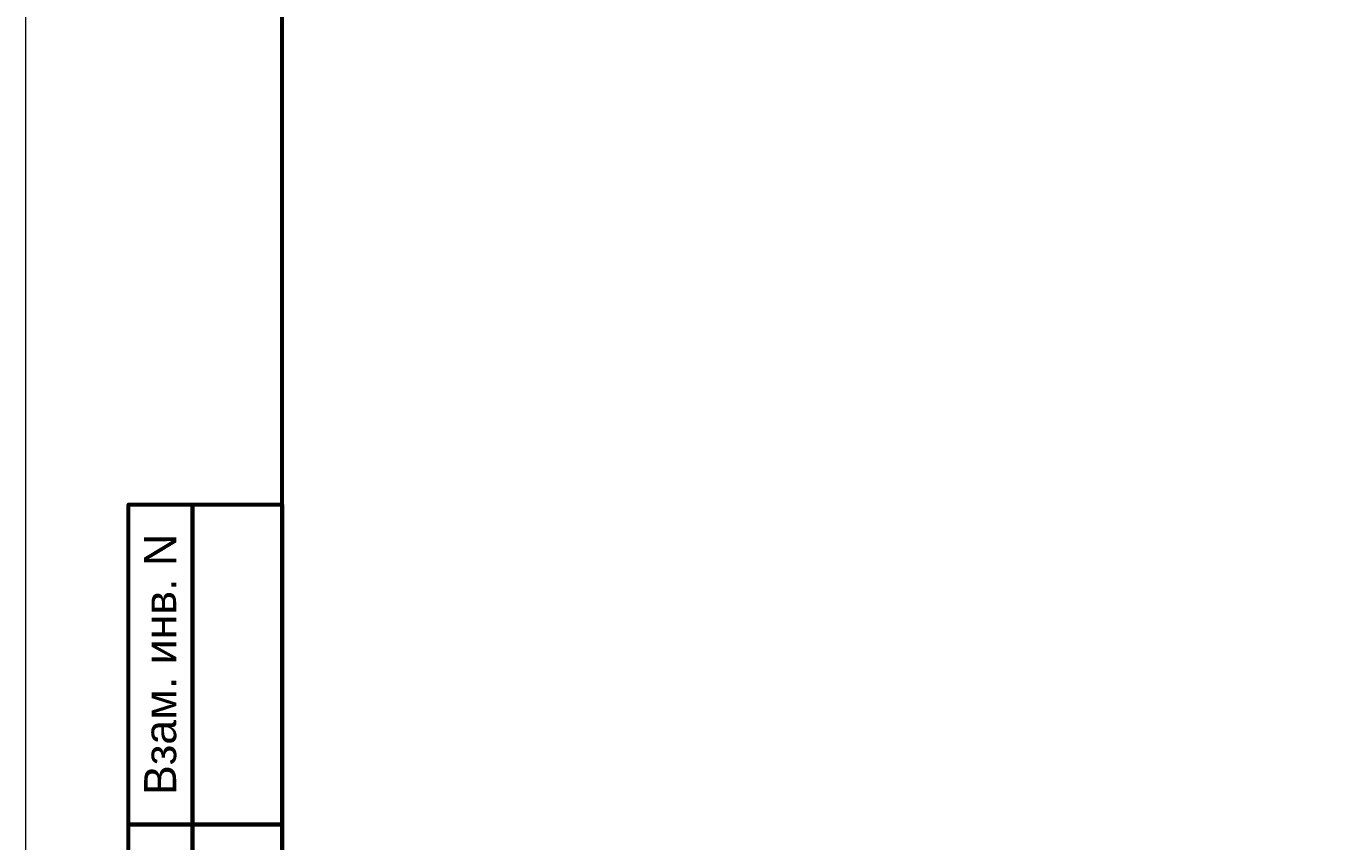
# Model space of a CAD drawing. Header units: millimetres. Extents: x 523431 to 527346, y -48565 to -47721.
# Tile 36 of 217: x 524122 to 524224, y -48501 to -48437. Entities that reach past the tile are written whole.
import ezdxf
from ezdxf.enums import TextEntityAlignment as Align

# ---------------------------------------------------------------- set-up
doc = ezdxf.new("R2010")
doc.units = ezdxf.units.MM
for name, color, linetype, lineweight in [('ВК-линия контур', 132, 'Continuous', 15), ('ВК-линия основная', 1, 'Continuous', 30), ('ВК-линия толстая', 30, 'Continuous', 60), ('ВК-Текст', 1, 'Continuous', 30)]:
    doc.layers.add(name, color=color, linetype=linetype, lineweight=lineweight)
doc.styles.get("Standard").update_dxf_attribs({"font": 'arial.ttf'})

# ---------------------------------------------------------------- blocks, each defined once
blk = doc.blocks.new('*U12')
at = {"layer": 'ВК-линия контур', "color": 0}
blk.add_line((-210, 0), (-210, 297), dxfattribs=at)
at = {"layer": 'ВК-линия основная', "color": 0}
blk.add_lwpolyline([(-190, 90), (-190, 90)], dxfattribs=at)
at = {"layer": 'ВК-линия толстая', "color": 0}
for points in [[(-190, 5), (-190, 292), (-5, 292), (-5, 5)], [(-197, 65), (-202, 65), (-202, 90), (-197, 90)], [(-190, 65), (-197, 65), (-197, 90), (-190, 90)], [(-190, 90), (-190, 90), (-190, 90), (-190, 90)], [(-190, 90), (-190, 90), (-190, 90), (-190, 90)], [(-190, 90), (-190, 90), (-190, 90), (-190, 90)], [(-190, 90), (-190, 90), (-190, 90), (-190, 90)], [(-197, 30), (-202, 30), (-202, 65), (-197, 65)], [(-190, 30), (-197, 30), (-197, 65), (-190, 65)]]:
    blk.add_lwpolyline(points, close=True, dxfattribs=at)
blk.add_lwpolyline([(-190, 90), (-190, 90)], dxfattribs=at)
blk.add_lwpolyline([(-190, 90), (-190, 90)], dxfattribs=at)
blk.add_lwpolyline([(-190, 90), (-190, 90)], dxfattribs=at)
blk.add_lwpolyline([(-190, 90), (-190, 90)], dxfattribs=at)
blk.add_lwpolyline([(-190, 90), (-190, 90)], dxfattribs=at)
blk.add_lwpolyline([(-190, 90), (-190, 90)], dxfattribs=at)
blk.add_lwpolyline([(-190, 90), (-190, 90)], dxfattribs=at)
at = {"layer": 'ВК-Текст', "color": 0, "rotation": 90}
for s, insert, char_height, width, attachment_point in [('\\pi2;Согласовано', (-190, 90), 0.00000385, 0.0000385, 4), ('\\pi2.5;Инв. N дубл.', (-190, 90), 0.00000417, 0.0000417, 4), ('\\pi2.5;Подп. дата', (-190, 90), 0.00000417, 0.0000583, 4), ('Взам. инв. N', (-199.5, 77.5), 2.5, 25, 5)]:
    blk.add_mtext(s, dxfattribs=dict(at, insert=insert, char_height=char_height, width=width, attachment_point=attachment_point))
at = {"layer": 'ВК-Текст', "color": 0}
blk.add_attdef('ЛИСТ_АЛ', text='', height=2.5, dxfattribs=at).set_placement((-10, 288.5), align=Align.MIDDLE_CENTER)
at = {"layer": 'ВК-Текст', "color": 0, "ltscale": 0.5}
blk.add_attdef('ВЕРХНИЙ_ШИФР', text='', height=0.000005, rotation=180, dxfattribs=at).set_placement((-190, 278), align=Align.MIDDLE_CENTER)
at = {"layer": 'ВК-Текст', "color": 0, "flags": 12}
blk.add_attdef('ФОРМАТ_ЛИСТА', (-42, 1.56), '', height=2.5, dxfattribs=at)

msp = doc.modelspace()

# ---------------------------------------------------------------- block references
msp.add_blockref('*U12', (524332.29, -48564.75))

doc.saveas('drawing.dxf')
